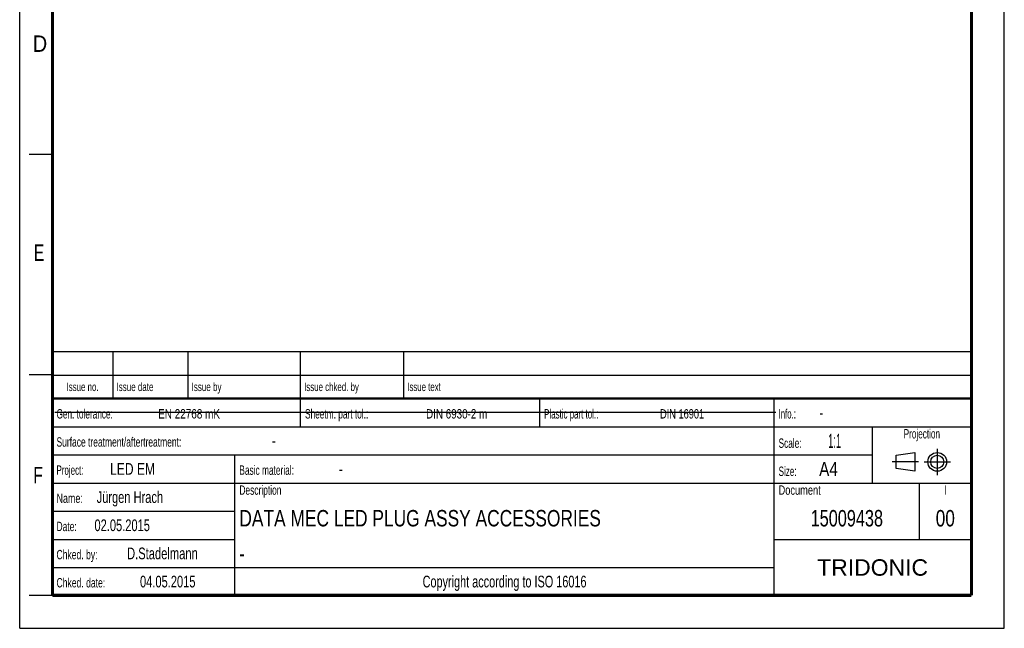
# Model space of a CAD drawing. Header units: millimetres. Extents: x 0 to 210, y 0 to 297.
# Tile 1 of 4: x 0 to 210, y 0 to 130. Entities that reach past the tile are written whole.
import ezdxf
from ezdxf.enums import TextEntityAlignment as Align

# ---------------------------------------------------------------- set-up
doc = ezdxf.new("R2010")
doc.units = ezdxf.units.MM
doc.header["$LTSCALE"] = 19.36
doc.linetypes.add('CENTER', pattern=[0.6, 0.375, -0.075, 0.075, -0.075])
doc.layers.get('0').update_dxf_attribs({"linetype": 'CONTINUOUS'})
doc.layers.add('DEFAULT_1', color=7, linetype='CENTER')
doc.layers.add('Z_NOTICE', color=7, linetype='CONTINUOUS')
doc.styles.add('TEXTSTYLE_2', font='txt', dxfattribs={"width": 0.75})
doc.styles.add('TEXTSTYLE_5', font='arial.ttf')

# ---------------------------------------------------------------- blocks, each defined once
blk = doc.blocks.new('SYMBOL_2_BL0', base_point=(192.31, 35.47))
at = {"color": 2, "linetype": 'CONTINUOUS'}
for p, q in [((186.91, 36.87), (190.91, 37.47)), ((186.91, 34.07), (186.91, 36.87)), ((190.91, 37.47), (190.91, 33.47)), ((190.91, 33.47), (186.91, 34.07))]:
    blk.add_line(p, q, dxfattribs=at)
for radius in [2, 1.4]:
    blk.add_circle((195.71, 35.47), radius, dxfattribs=at)
at = {"layer": 'DEFAULT_1', "color": 2, "linetype": 'CENTER'}
for p, q in [((195.71, 38.27), (195.71, 32.67)), ((191.71, 35.47), (186.11, 35.47)), ((192.91, 35.47), (198.5, 35.47))]:
    blk.add_line(p, q, dxfattribs=at)

msp = doc.modelspace()

# ---------------------------------------------------------------- linework, layer by layer
at = {"color": 2, "linetype": 'CONTINUOUS'}
for p, q in [((0, 0), (0, 297)), ((210, 0), (210, 297)), ((7, 101), (2, 101)), ((6.9136, 48.9602), (6.9136, 58.9602)), ((6.9136, 58.9602), (202.9136, 58.9602)), ((19.9136, 48.9602), (19.9136, 58.9602)), ((35.9136, 48.9602), (35.9136, 58.9602)), ((59.9136, 48.9602), (59.9136, 58.9602)), ((81.9136, 48.9602), (81.9136, 58.9602)), ((202.9136, 48.9602), (202.9136, 58.9602)), ((7, 54), (2, 54)), ((6.9136, 53.9602), (202.9136, 53.9602)), ((6.9135, 6.9601), (6.9135, 48.9601)), ((6.9135, 48.9601), (202.9135, 48.9601)), ((6.9136, 48.9602), (202.9136, 48.9602)), ((59.9135, 42.9601), (59.9135, 48.9601)), ((110.9135, 42.9601), (110.9135, 48.9601)), ((160.9135, 6.9601), (160.9135, 48.9601)), ((202.9135, 6.9601), (202.9135, 48.9601)), ((6.9135, 42.9601), (202.9135, 42.9601)), ((181.9135, 30.9601), (181.9135, 42.9601)), ((6.9135, 36.9601), (181.9135, 36.9601)), ((45.9135, 6.9601), (45.9135, 36.9601)), ((6.9135, 30.9601), (202.9135, 30.9601)), ((191.9135, 18.9601), (191.9135, 30.9601)), ((6.9135, 24.9601), (45.9135, 24.9601)), ((6.9135, 18.9601), (45.9135, 18.9601)), ((160.9135, 18.9601), (202.9135, 18.9601)), ((6.9135, 12.9601), (160.9135, 12.9601)), ((7, 7), (2, 7)), ((6.9135, 6.9601), (202.9135, 6.9601)), ((0, 0), (210, 0))]:
    msp.add_line(p, q, dxfattribs=at)
at = {"color": 7, "linetype": 'CONTINUOUS'}
msp.add_line((7.4681, 46.0424), (161.2681, 46.0424), dxfattribs=at)
for points, const_width in [([(7, 7), (7, 290)], 0.7), ([(203, 7), (203, 290)], 0.7), ([(7, 49), (203, 49)], 0.5), ([(7, 7), (203, 7)], 0.7)]:
    msp.add_lwpolyline(points, dxfattribs=dict(at, const_width=const_width))

# ---------------------------------------------------------------- block references
at = {"color": 2, "linetype": 'CONTINUOUS'}
msp.add_blockref('SYMBOL_2_BL0', (192.3051, 35.4697), dxfattribs=at)

# ---------------------------------------------------------------- texts
at = {"color": 5, "linetype": 'CONTINUOUS', "style": 'TEXTSTYLE_2'}
for s, width, p in [('D', 0.904762, (2.8073, 122.8572)), ('E', 0.714286, (3.0025, 78.3025)), ('F', 0.714286, (2.9222, 30.897))]:
    msp.add_text(s, height=3.5, dxfattribs=dict(at, width=width)).set_placement(p)
at = {"layer": 'Z_NOTICE', "color": 5, "linetype": 'CONTINUOUS', "style": 'TEXTSTYLE_2'}
for s, height, width, p in [('Issue date ', 1.8, 0.707792, (20.6636, 50.5602)), ('Issue by ', 1.8, 0.71164, (36.6636, 50.5602)), ('Issue chked. by', 1.8, 0.698413, (60.6636, 50.5602)), ('Issue text ', 1.8, 0.694805, (82.6636, 50.5602)), ('Gen. tolerance:', 2, 0.657143, (7.851, 44.7101)), ('EN 22768 mK', 2, 0.792208, (29.5296, 44.7101)), ('Sheetm. part tol.:', 2, 0.662698, (60.851, 44.7101)), ('DIN 6930-2 m', 2, 0.78373, (86.6725, 44.7101)), ('Plastic part tol.:', 2, 0.632275, (111.851, 44.7101)), ('DIN 16901', 2, 0.73545, (136.5772, 44.7101)), ('Info.: ', 2, 0.622449, (161.851, 44.7101)), ('-', 2.5, 0.714286, (170.5653, 44.7101)), ('Surface treatment/aftertreatment: ', 2, 0.67577, (7.851, 38.7101)), ('Scale:  ', 2, 0.660714, (161.851, 38.4601)), ('1:1', 3, 0.5, (172.4225, 38.4601)), ('-', 2.5, 0.714286, (53.8034, 38.7101)), ('Project: ', 2, 0.634921, (7.851, 32.7101)), ('LED EM', 2.5, 0.769841, (19.2796, 32.7101)), ('Basic material: ', 2, 0.66369, (46.851, 32.7101)), ('-', 2.5, 0.714286, (68.0891, 32.7101)), ('Size: ', 2, 0.646825, (161.851, 32.4601)), (' A4', 3, 0.809524, (169.613, 32.4601)), ('Jürgen Hrach', 2.5, 0.705357, (16.4225, 26.7101)), ('Description', 2, 0.670996, (46.851, 28.4601)), ('Document', 2, 0.738095, (161.851, 28.4601)), ('Name: ', 2, 0.714286, (7.851, 26.7101)), ('02.05.2015', 2.5, 0.707143, (15.9463, 20.7101)), ('Date: ', 2, 0.674603, (7.851, 20.7101)), ('Chked. by: ', 2, 0.683983, (7.851, 14.7101)), ('D.Stadelmann', 2.5, 0.712302, (22.8987, 14.7101)), ('Chked. date: ', 2, 0.684982, (7.851, 8.7101)), ('04.05.2015', 2.5, 0.707143, (25.6606, 8.7101))]:
    msp.add_text(s, height=height, dxfattribs=dict(at, width=width)).set_placement(p)
for s, height, width, p in [('Issue no.', 1.8, 0.698413, (13.4136, 50.5602)), ('Projection', 2, 0.652381, (192.4135, 40.4601)), ('I', 2, 0.642857, (197.4135, 28.4601)), ('Copyright according to ISO 16016', 2.5, 0.694196, (103.4135, 8.7101))]:
    msp.add_text(s, height=height, dxfattribs=dict(at, width=width)).set_placement(p, align=Align.CENTER)
at = {"layer": 'Z_NOTICE', "color": 7, "linetype": 'CONTINUOUS', "style": 'TEXTSTYLE_2'}
for s, width, p in [('DATA MEC LED PLUG ASSY ACCESSORIES', 0.790616, (46.851, 21.7101)), ('-', 0.714286, (46.851, 14.2101))]:
    msp.add_text(s, height=3.5, dxfattribs=dict(at, width=width)).set_placement(p)
for s, width, p in [('15009438', 0.741071, (176.4135, 21.7101)), ('00', 0.785714, (197.4135, 21.7101))]:
    msp.add_text(s, height=3.5, dxfattribs=dict(at, width=width)).set_placement(p, align=Align.CENTER)
at = {"layer": 'Z_NOTICE', "color": 5, "linetype": 'CONTINUOUS', "style": 'TEXTSTYLE_5'}
msp.add_text('TRIDONIC', height=3.5, dxfattribs=at).set_placement((181.9135, 11.2101), align=Align.CENTER)

doc.saveas('drawing.dxf')
